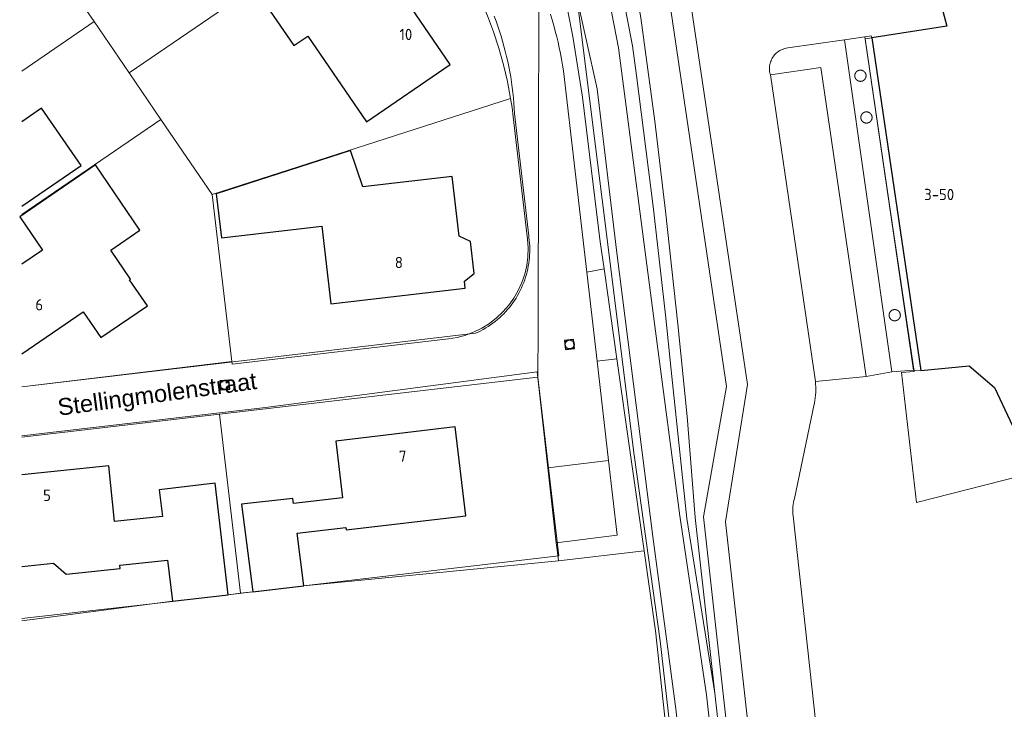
# Model space of a CAD drawing. Header units: metres. Extents: x 174282 to 175177, y 462028 to 462851.
# Tile 8 of 256: x 174285 to 174372, y 462282 to 462344. Entities that reach past the tile are written whole.
import ezdxf

# ---------------------------------------------------------------- set-up
doc = ezdxf.new("R2010")
doc.units = ezdxf.units.M
for name, color, linetype, lineweight in [('B-WE-OG-BEBOUWING-G', 8, 'Continuous', 30), ('B-WE-OG-BEBOUWING_HUISNUMMER-T20', 8, 'Continuous', 20), ('B-WE-OG-STRAATNAAM-T30', 8, 'Continuous', 20), ('B-WE-OG-TERREIN_ERF-G', 8, 'Continuous', 20), ('B-WE-OG-TERREIN_GROEN-G', 8, 'Continuous', 20), ('B-WE-OG-WEG_VERHARD_OPEN -G', 8, 'Continuous', 20), ('B-WE-RI-VWA_RIOOLPUT_INSPECTIEPUT-S', 8, 'Continuous', 20), ('B-WE-WH-WATERGANG_SLOOT_BODEM-G', 8, 'Continuous', 20), ('B-WE-WH-WATERGANG_SLOOT_INSTEEK-G', 8, 'Continuous', 20), ('B-XX-KG-GRENS_PERCEEL-G', 213, 'Continuous', 20)]:
    doc.layers.add(name, color=color, linetype=linetype, lineweight=lineweight)
doc.styles.add('NLCS-ISO-M500-T20', font='NLCS-ISO.ttf', dxfattribs={"height": 1})
doc.styles.add('NLCS-ISO-M500-T30', font='NLCS-ISO.ttf', dxfattribs={"height": 1.5})

# ---------------------------------------------------------------- blocks, each defined once
blk = doc.blocks.new('B-SRI-PUT_VWA-SO')
at = {"flags": 128}
blk.add_lwpolyline([(-2, 2), (2, 2), (2, -2), (-2, -2)], close=True, dxfattribs=at)
at = {"lineweight": -3, "flags": 128}
blk.add_lwpolyline([(2, -2), (2, 2), (-2, 2), (-2, -2)], close=True, dxfattribs=at)
at = {"lineweight": -3}
blk.add_circle((0, 0), 2, dxfattribs=at)

msp = doc.modelspace()

# ---------------------------------------------------------------- linework, layer by layer
at = {"layer": 'B-WE-OG-BEBOUWING-G'}
for points in [[(174373.908, 462360.323), (174353.398, 462390.384), (174343.301, 462383.474), (174343.6, 462383.037), (174359.846, 462359.256), (174363.921, 462353.291), (174365.58, 462354.426), (174367.757, 462349.56), (174365.813, 462349.049), (174367.344, 462343.227), (174360.674, 462342.193), (174365.051, 462312.578), (174369.326, 462313.007), (174371.595, 462311.083), (174374.36, 462305.151)], [(174317.787, 462346.622), (174316.878, 462346.787), (174314.508, 462350.254), (174306.888, 462345.046), (174309.31, 462341.493), (174310.557, 462342.345), (174315.771, 462334.717), (174323.218, 462339.807), (174318.324, 462346.988), (174317.787, 462346.622)], [(174285.13, 462327.217), (174290.39, 462330.82), (174286.89, 462335.93), (174285.13, 462334.723)], [(174315.455, 462328.934), (174314.358, 462332.175), (174302.418, 462328.31), (174302.875, 462324.387), (174311.794, 462325.43), (174312.6, 462318.517), (174324.549, 462319.914), (174324.482, 462320.553), (174325.332, 462321.215), (174325.005, 462324.073), (174324.006, 462324.546), (174323.391, 462329.862), (174315.455, 462328.934)], [(174293.04, 462323.3), (174295.63, 462325.08), (174291.67, 462330.88), (174284.94, 462326.27), (174286.97, 462323.3), (174285.13, 462322.039)], [(174285.13, 462314.087), (174290.59, 462317.82), (174292.16, 462315.53), (174296.29, 462318.35), (174294.71, 462320.65), (174294.8, 462320.71), (174293.04, 462323.3)], [(174305.65, 462292.91), (174310.2, 462293.44), (174309.6, 462298.13), (174313.94, 462298.64), (174313.96, 462298.42), (174324.59, 462299.67), (174323.65, 462307.58), (174313.05, 462306.32), (174313.63, 462301.26), (174309.27, 462300.75), (174309.22, 462301.2), (174304.67, 462300.69), (174305.65, 462292.91)], [(174298.51, 462292.06), (174303.47, 462292.63), (174302.31, 462302.56), (174297.34, 462301.98), (174297.62, 462299.6), (174293.378, 462299.16), (174292.864, 462304.11), (174285.13, 462303.307)], [(174285.13, 462295.16), (174287.946, 462295.453), (174289.078, 462294.469), (174293.869, 462294.966), (174293.837, 462295.269), (174298.08, 462295.71), (174298.51, 462292.06)]]:
    msp.add_lwpolyline(points, dxfattribs=at)
at = {"layer": 'B-WE-OG-TERREIN_ERF-G'}
for p, q in [((174310.2, 462293.44), (174332.823, 462295.657)), ((174303.47, 462292.63), (174305.65, 462292.91)), ((174285.13, 462290.325), (174298.51, 462292.06))]:
    msp.add_line(p, q, dxfattribs=at)
for points in [[(174360.674, 462342.193), (174360.627, 462342.369), (174360.064, 462342.287), (174364.392, 462312.622), (174365.051, 462312.578)], [(174331.884, 462303.924), (174330.94, 462312.46), (174306.79, 462309.3), (174287.417, 462307.048), (174285.13, 462306.78)]]:
    msp.add_lwpolyline(points, dxfattribs=at)
at = {"layer": 'B-WE-OG-TERREIN_GROEN-G'}
msp.add_line((174336.258, 462313.416), (174335.343, 462321.342), dxfattribs=at)
for points in [[(174346.716, 462283.892), (174344.987, 462299.504), (174344.256, 462308.507), (174343.452, 462316.725), (174342.353, 462326.775), (174341.388, 462334.765), (174340.155, 462343.965), (174338.841, 462351.352), (174337.34, 462358.398), (174335.008, 462366.464), (174332.405, 462375.027)], [(174332.115, 462344.28), (174332.119, 462344.268), (174332.27, 462343.776), (174332.413, 462343.282), (174332.548, 462342.785), (174332.675, 462342.287), (174332.795, 462341.787), (174332.907, 462341.285), (174333.011, 462340.781), (174333.107, 462340.276), (174333.196, 462339.769), (174333.276, 462339.261), (174335.343, 462321.342), (174336.883, 462321.632), (174336.542, 462324.024), (174334.954, 462336.922), (174334.11, 462342.306), (174333.656, 462344.552)], [(174359.705, 462339.314), (174359.714, 462339.313), (174359.722, 462339.312), (174359.731, 462339.311), (174359.74, 462339.31), (174359.748, 462339.309), (174359.757, 462339.307), (174359.765, 462339.306), (174359.774, 462339.304), (174359.782, 462339.302), (174359.791, 462339.3), (174359.799, 462339.298), (174359.808, 462339.296), (174359.816, 462339.293), (174359.824, 462339.291), (174359.833, 462339.288), (174359.841, 462339.285), (174359.849, 462339.282), (174359.857, 462339.279), (174359.865, 462339.275), (174359.873, 462339.272), (174359.881, 462339.268), (174359.889, 462339.264), (174359.897, 462339.26), (174359.905, 462339.256), (174359.912, 462339.252), (174359.92, 462339.248), (174359.927, 462339.244), (174359.935, 462339.239), (174359.942, 462339.234), (174359.95, 462339.229), (174359.957, 462339.225), (174359.964, 462339.22), (174359.971, 462339.214), (174359.978, 462339.209), (174359.985, 462339.204), (174359.991, 462339.198), (174359.998, 462339.192), (174360.005, 462339.187), (174360.011, 462339.181), (174360.017, 462339.175), (174360.024, 462339.169), (174360.03, 462339.162), (174360.036, 462339.156), (174360.042, 462339.15), (174360.047, 462339.143), (174360.053, 462339.136), (174360.059, 462339.13), (174360.064, 462339.123), (174360.069, 462339.116), (174360.074, 462339.109), (174360.08, 462339.102), (174360.084, 462339.095), (174360.089, 462339.087), (174360.094, 462339.08), (174360.099, 462339.073), (174360.103, 462339.065), (174360.107, 462339.057), (174360.111, 462339.05), (174360.115, 462339.042), (174360.119, 462339.034), (174360.123, 462339.026), (174360.127, 462339.018), (174360.13, 462339.01), (174360.134, 462339.002), (174360.137, 462338.994), (174360.14, 462338.986), (174360.143, 462338.978), (174360.146, 462338.97), (174360.148, 462338.961), (174360.151, 462338.953), (174360.153, 462338.944), (174360.155, 462338.936), (174360.157, 462338.927), (174360.159, 462338.919), (174360.161, 462338.91), (174360.162, 462338.902), (174360.164, 462338.893), (174360.165, 462338.885), (174360.167, 462338.867), (174360.168, 462338.859), (174360.169, 462338.85), (174360.169, 462338.841), (174360.17, 462338.832), (174360.17, 462338.798), (174360.169, 462338.789), (174360.169, 462338.78), (174360.168, 462338.771), (174360.167, 462338.763), (174360.166, 462338.754), (174360.165, 462338.745), (174360.164, 462338.737), (174360.162, 462338.728), (174360.161, 462338.72), (174360.159, 462338.711), (174360.157, 462338.703), (174360.155, 462338.694), (174360.153, 462338.686), (174360.151, 462338.677), (174360.148, 462338.669), (174360.146, 462338.661), (174360.143, 462338.652), (174360.14, 462338.644), (174360.137, 462338.636), (174360.134, 462338.628), (174360.13, 462338.62), (174360.127, 462338.612), (174360.123, 462338.604), (174360.119, 462338.596), (174360.115, 462338.588), (174360.111, 462338.58), (174360.107, 462338.573), (174360.103, 462338.565), (174360.099, 462338.558), (174360.094, 462338.55), (174360.089, 462338.543), (174360.084, 462338.535), (174360.08, 462338.528), (174360.074, 462338.521), (174360.069, 462338.514), (174360.064, 462338.507), (174360.059, 462338.5), (174360.053, 462338.494), (174360.047, 462338.487), (174360.042, 462338.48), (174360.036, 462338.474), (174360.03, 462338.468), (174360.024, 462338.461), (174360.017, 462338.455), (174360.011, 462338.449), (174360.005, 462338.443), (174359.998, 462338.438), (174359.991, 462338.432), (174359.985, 462338.426), (174359.978, 462338.421), (174359.964, 462338.411), (174359.957, 462338.405), (174359.95, 462338.4), (174359.942, 462338.396), (174359.935, 462338.391), (174359.927, 462338.386), (174359.92, 462338.382), (174359.912, 462338.378), (174359.905, 462338.374), (174359.897, 462338.37), (174359.889, 462338.366), (174359.881, 462338.362), (174359.873, 462338.358), (174359.865, 462338.355), (174359.857, 462338.351), (174359.849, 462338.348), (174359.841, 462338.345), (174359.833, 462338.342), (174359.824, 462338.339), (174359.816, 462338.337), (174359.808, 462338.334), (174359.799, 462338.332), (174359.791, 462338.33), (174359.782, 462338.328), (174359.774, 462338.326), (174359.765, 462338.324), (174359.757, 462338.323), (174359.748, 462338.321), (174359.74, 462338.32), (174359.731, 462338.319), (174359.722, 462338.318), (174359.714, 462338.317), (174359.705, 462338.316), (174359.696, 462338.316), (174359.687, 462338.315), (174359.679, 462338.315), (174359.67, 462338.315), (174359.661, 462338.315), (174359.653, 462338.315), (174359.644, 462338.316), (174359.635, 462338.316), (174359.626, 462338.317), (174359.618, 462338.318), (174359.609, 462338.319), (174359.6, 462338.32), (174359.592, 462338.321), (174359.583, 462338.323), (174359.575, 462338.324), (174359.566, 462338.326), (174359.558, 462338.328), (174359.549, 462338.33), (174359.541, 462338.332), (174359.532, 462338.334), (174359.524, 462338.337), (174359.516, 462338.339), (174359.507, 462338.342), (174359.499, 462338.345), (174359.491, 462338.348), (174359.483, 462338.351), (174359.475, 462338.355), (174359.467, 462338.358), (174359.459, 462338.362), (174359.451, 462338.366), (174359.443, 462338.37), (174359.435, 462338.374), (174359.428, 462338.378), (174359.42, 462338.382), (174359.413, 462338.386), (174359.405, 462338.391), (174359.398, 462338.396), (174359.39, 462338.4), (174359.383, 462338.405), (174359.376, 462338.411), (174359.369, 462338.416), (174359.362, 462338.421), (174359.355, 462338.426), (174359.349, 462338.432), (174359.342, 462338.438), (174359.335, 462338.443), (174359.329, 462338.449), (174359.323, 462338.455), (174359.316, 462338.461), (174359.31, 462338.468), (174359.304, 462338.474), (174359.298, 462338.48), (174359.293, 462338.487), (174359.287, 462338.494), (174359.281, 462338.5), (174359.276, 462338.507), (174359.271, 462338.514), (174359.266, 462338.521), (174359.26, 462338.528), (174359.255, 462338.535), (174359.251, 462338.543), (174359.246, 462338.55), (174359.241, 462338.558), (174359.237, 462338.565), (174359.233, 462338.573), (174359.229, 462338.58), (174359.225, 462338.588), (174359.221, 462338.596), (174359.217, 462338.604), (174359.213, 462338.612), (174359.21, 462338.62), (174359.206, 462338.628), (174359.203, 462338.636), (174359.2, 462338.644), (174359.197, 462338.652), (174359.194, 462338.661), (174359.192, 462338.669), (174359.189, 462338.677), (174359.187, 462338.686), (174359.185, 462338.694), (174359.183, 462338.703), (174359.181, 462338.711), (174359.179, 462338.72), (174359.178, 462338.728), (174359.176, 462338.737), (174359.175, 462338.745), (174359.173, 462338.763), (174359.172, 462338.771), (174359.171, 462338.78), (174359.171, 462338.789), (174359.17, 462338.798), (174359.17, 462338.832), (174359.171, 462338.841), (174359.171, 462338.85), (174359.172, 462338.859), (174359.173, 462338.867), (174359.174, 462338.876), (174359.175, 462338.885), (174359.176, 462338.893), (174359.178, 462338.902), (174359.179, 462338.91), (174359.181, 462338.919), (174359.183, 462338.927), (174359.185, 462338.936), (174359.187, 462338.944), (174359.189, 462338.953), (174359.192, 462338.961), (174359.194, 462338.97), (174359.197, 462338.978), (174359.2, 462338.986), (174359.203, 462338.994), (174359.206, 462339.002), (174359.21, 462339.01), (174359.213, 462339.018), (174359.217, 462339.026), (174359.221, 462339.034), (174359.225, 462339.042), (174359.229, 462339.05), (174359.233, 462339.057), (174359.237, 462339.065), (174359.241, 462339.073), (174359.246, 462339.08), (174359.251, 462339.087), (174359.255, 462339.095), (174359.26, 462339.102), (174359.266, 462339.109), (174359.271, 462339.116), (174359.276, 462339.123), (174359.281, 462339.13), (174359.287, 462339.136), (174359.293, 462339.143), (174359.298, 462339.15), (174359.304, 462339.156), (174359.31, 462339.162), (174359.316, 462339.169), (174359.323, 462339.175), (174359.329, 462339.181), (174359.335, 462339.187), (174359.342, 462339.192), (174359.349, 462339.198), (174359.355, 462339.204), (174359.362, 462339.209), (174359.369, 462339.214), (174359.376, 462339.22), (174359.383, 462339.225), (174359.39, 462339.229), (174359.398, 462339.234), (174359.405, 462339.239), (174359.413, 462339.244), (174359.42, 462339.248), (174359.428, 462339.252), (174359.435, 462339.256), (174359.443, 462339.26), (174359.451, 462339.264), (174359.459, 462339.268), (174359.467, 462339.272), (174359.475, 462339.275), (174359.483, 462339.279), (174359.491, 462339.282), (174359.499, 462339.285), (174359.507, 462339.288), (174359.516, 462339.291), (174359.524, 462339.293), (174359.532, 462339.296), (174359.541, 462339.298), (174359.549, 462339.3), (174359.558, 462339.302), (174359.566, 462339.304), (174359.575, 462339.306), (174359.583, 462339.307), (174359.592, 462339.309), (174359.6, 462339.31), (174359.609, 462339.311), (174359.618, 462339.312), (174359.626, 462339.313), (174359.635, 462339.314), (174359.644, 462339.314), (174359.653, 462339.315), (174359.661, 462339.315), (174359.67, 462339.315), (174359.679, 462339.315), (174359.687, 462339.315), (174359.696, 462339.314), (174359.705, 462339.314)], [(174360.241, 462335.599), (174360.25, 462335.598), (174360.258, 462335.597), (174360.267, 462335.596), (174360.276, 462335.595), (174360.284, 462335.594), (174360.293, 462335.592), (174360.301, 462335.591), (174360.31, 462335.589), (174360.319, 462335.587), (174360.327, 462335.585), (174360.335, 462335.583), (174360.344, 462335.581), (174360.352, 462335.578), (174360.361, 462335.576), (174360.369, 462335.573), (174360.377, 462335.57), (174360.385, 462335.567), (174360.393, 462335.564), (174360.401, 462335.56), (174360.409, 462335.557), (174360.417, 462335.553), (174360.425, 462335.549), (174360.433, 462335.545), (174360.441, 462335.541), (174360.448, 462335.537), (174360.456, 462335.533), (174360.464, 462335.529), (174360.471, 462335.524), (174360.478, 462335.519), (174360.486, 462335.514), (174360.493, 462335.51), (174360.5, 462335.505), (174360.507, 462335.499), (174360.514, 462335.494), (174360.521, 462335.489), (174360.527, 462335.483), (174360.534, 462335.477), (174360.541, 462335.472), (174360.547, 462335.466), (174360.553, 462335.46), (174360.56, 462335.454), (174360.566, 462335.447), (174360.572, 462335.441), (174360.578, 462335.435), (174360.583, 462335.428), (174360.589, 462335.421), (174360.595, 462335.415), (174360.6, 462335.408), (174360.605, 462335.401), (174360.611, 462335.394), (174360.616, 462335.387), (174360.62, 462335.38), (174360.625, 462335.372), (174360.63, 462335.365), (174360.635, 462335.358), (174360.639, 462335.35), (174360.643, 462335.342), (174360.648, 462335.335), (174360.652, 462335.327), (174360.655, 462335.319), (174360.659, 462335.311), (174360.663, 462335.303), (174360.666, 462335.295), (174360.67, 462335.287), (174360.673, 462335.279), (174360.676, 462335.271), (174360.679, 462335.263), (174360.681, 462335.255), (174360.684, 462335.246), (174360.687, 462335.238), (174360.689, 462335.229), (174360.691, 462335.221), (174360.693, 462335.212), (174360.695, 462335.204), (174360.697, 462335.195), (174360.698, 462335.187), (174360.7, 462335.178), (174360.701, 462335.17), (174360.702, 462335.161), (174360.703, 462335.152), (174360.704, 462335.144), (174360.705, 462335.135), (174360.705, 462335.126), (174360.706, 462335.117), (174360.706, 462335.083), (174360.705, 462335.074), (174360.705, 462335.065), (174360.704, 462335.056), (174360.703, 462335.048), (174360.701, 462335.03), (174360.7, 462335.022), (174360.698, 462335.013), (174360.697, 462335.005), (174360.695, 462334.996), (174360.693, 462334.988), (174360.691, 462334.979), (174360.689, 462334.971), (174360.687, 462334.962), (174360.684, 462334.954), (174360.681, 462334.946), (174360.679, 462334.937), (174360.676, 462334.929), (174360.673, 462334.921), (174360.67, 462334.913), (174360.666, 462334.905), (174360.663, 462334.897), (174360.659, 462334.889), (174360.655, 462334.881), (174360.652, 462334.873), (174360.648, 462334.865), (174360.643, 462334.858), (174360.639, 462334.85), (174360.635, 462334.843), (174360.63, 462334.835), (174360.625, 462334.828), (174360.62, 462334.82), (174360.616, 462334.813), (174360.611, 462334.806), (174360.605, 462334.799), (174360.6, 462334.792), (174360.595, 462334.785), (174360.589, 462334.779), (174360.583, 462334.772), (174360.578, 462334.765), (174360.572, 462334.759), (174360.566, 462334.753), (174360.56, 462334.746), (174360.553, 462334.74), (174360.547, 462334.734), (174360.541, 462334.728), (174360.534, 462334.723), (174360.527, 462334.717), (174360.521, 462334.711), (174360.514, 462334.706), (174360.507, 462334.701), (174360.5, 462334.696), (174360.493, 462334.69), (174360.486, 462334.685), (174360.478, 462334.681), (174360.471, 462334.676), (174360.464, 462334.671), (174360.456, 462334.667), (174360.448, 462334.663), (174360.441, 462334.659), (174360.433, 462334.655), (174360.425, 462334.651), (174360.417, 462334.647), (174360.409, 462334.643), (174360.401, 462334.64), (174360.393, 462334.636), (174360.385, 462334.633), (174360.377, 462334.63), (174360.369, 462334.627), (174360.361, 462334.624), (174360.352, 462334.622), (174360.344, 462334.619), (174360.335, 462334.617), (174360.327, 462334.615), (174360.319, 462334.613), (174360.31, 462334.611), (174360.301, 462334.609), (174360.293, 462334.608), (174360.284, 462334.606), (174360.276, 462334.605), (174360.267, 462334.604), (174360.258, 462334.603), (174360.25, 462334.602), (174360.241, 462334.601), (174360.232, 462334.601), (174360.223, 462334.6), (174360.215, 462334.6), (174360.206, 462334.6), (174360.197, 462334.6), (174360.189, 462334.6), (174360.18, 462334.601), (174360.171, 462334.601), (174360.162, 462334.602), (174360.154, 462334.603), (174360.136, 462334.605), (174360.128, 462334.606), (174360.119, 462334.608), (174360.111, 462334.609), (174360.102, 462334.611), (174360.093, 462334.613), (174360.085, 462334.615), (174360.077, 462334.617), (174360.068, 462334.619), (174360.06, 462334.622), (174360.052, 462334.624), (174360.043, 462334.627), (174360.035, 462334.63), (174360.027, 462334.633), (174360.019, 462334.636), (174360.011, 462334.64), (174360.003, 462334.643), (174359.995, 462334.647), (174359.987, 462334.651), (174359.979, 462334.655), (174359.971, 462334.659), (174359.964, 462334.663), (174359.948, 462334.671), (174359.941, 462334.676), (174359.934, 462334.681), (174359.926, 462334.685), (174359.919, 462334.69), (174359.912, 462334.696), (174359.905, 462334.701), (174359.898, 462334.706), (174359.891, 462334.711), (174359.885, 462334.717), (174359.878, 462334.723), (174359.871, 462334.728), (174359.865, 462334.734), (174359.859, 462334.74), (174359.852, 462334.746), (174359.846, 462334.753), (174359.84, 462334.759), (174359.834, 462334.765), (174359.829, 462334.772), (174359.823, 462334.779), (174359.817, 462334.785), (174359.812, 462334.792), (174359.807, 462334.799), (174359.802, 462334.806), (174359.796, 462334.813), (174359.791, 462334.82), (174359.787, 462334.828), (174359.782, 462334.835), (174359.777, 462334.843), (174359.773, 462334.85), (174359.769, 462334.858), (174359.764, 462334.865), (174359.76, 462334.873), (174359.757, 462334.881), (174359.753, 462334.889), (174359.749, 462334.897), (174359.746, 462334.905), (174359.742, 462334.913), (174359.739, 462334.921), (174359.736, 462334.929), (174359.733, 462334.937), (174359.731, 462334.946), (174359.728, 462334.954), (174359.725, 462334.962), (174359.723, 462334.971), (174359.721, 462334.979), (174359.719, 462334.988), (174359.717, 462334.996), (174359.715, 462335.005), (174359.714, 462335.013), (174359.712, 462335.022), (174359.711, 462335.03), (174359.71, 462335.039), (174359.709, 462335.048), (174359.708, 462335.056), (174359.707, 462335.065), (174359.707, 462335.074), (174359.706, 462335.083), (174359.706, 462335.117), (174359.707, 462335.126), (174359.707, 462335.135), (174359.708, 462335.144), (174359.709, 462335.152), (174359.71, 462335.161), (174359.711, 462335.17), (174359.712, 462335.178), (174359.714, 462335.187), (174359.715, 462335.195), (174359.717, 462335.204), (174359.719, 462335.212), (174359.721, 462335.221), (174359.723, 462335.229), (174359.725, 462335.238), (174359.728, 462335.246), (174359.731, 462335.255), (174359.733, 462335.263), (174359.736, 462335.271), (174359.739, 462335.279), (174359.742, 462335.287), (174359.746, 462335.295), (174359.749, 462335.303), (174359.753, 462335.311), (174359.757, 462335.319), (174359.76, 462335.327), (174359.764, 462335.335), (174359.769, 462335.342), (174359.773, 462335.35), (174359.777, 462335.358), (174359.782, 462335.365), (174359.787, 462335.372), (174359.791, 462335.38), (174359.796, 462335.387), (174359.802, 462335.394), (174359.807, 462335.401), (174359.812, 462335.408), (174359.817, 462335.415), (174359.823, 462335.421), (174359.829, 462335.428), (174359.834, 462335.435), (174359.84, 462335.441), (174359.846, 462335.447), (174359.852, 462335.454), (174359.859, 462335.46), (174359.865, 462335.466), (174359.871, 462335.472), (174359.878, 462335.477), (174359.885, 462335.483), (174359.891, 462335.489), (174359.898, 462335.494), (174359.905, 462335.499), (174359.912, 462335.505), (174359.919, 462335.51), (174359.926, 462335.514), (174359.934, 462335.519), (174359.941, 462335.524), (174359.948, 462335.529), (174359.956, 462335.533), (174359.964, 462335.537), (174359.971, 462335.541), (174359.979, 462335.545), (174359.987, 462335.549), (174359.995, 462335.553), (174360.003, 462335.557), (174360.011, 462335.56), (174360.019, 462335.564), (174360.027, 462335.567), (174360.043, 462335.573), (174360.052, 462335.576), (174360.06, 462335.578), (174360.068, 462335.581), (174360.077, 462335.583), (174360.085, 462335.585), (174360.093, 462335.587), (174360.102, 462335.589), (174360.111, 462335.591), (174360.119, 462335.592), (174360.128, 462335.594), (174360.136, 462335.595), (174360.145, 462335.596), (174360.154, 462335.597), (174360.162, 462335.598), (174360.171, 462335.599), (174360.18, 462335.599), (174360.189, 462335.6), (174360.197, 462335.6), (174360.206, 462335.6), (174360.215, 462335.6), (174360.223, 462335.6), (174360.232, 462335.599), (174360.241, 462335.599)], [(174362.753, 462318.012), (174362.762, 462318.011), (174362.77, 462318.01), (174362.779, 462318.009), (174362.788, 462318.008), (174362.796, 462318.007), (174362.805, 462318.005), (174362.813, 462318.004), (174362.822, 462318.002), (174362.83, 462318), (174362.839, 462317.998), (174362.847, 462317.996), (174362.856, 462317.994), (174362.864, 462317.991), (174362.872, 462317.988), (174362.881, 462317.986), (174362.889, 462317.983), (174362.897, 462317.98), (174362.905, 462317.977), (174362.913, 462317.973), (174362.921, 462317.97), (174362.929, 462317.966), (174362.937, 462317.962), (174362.945, 462317.959), (174362.953, 462317.955), (174362.96, 462317.95), (174362.968, 462317.946), (174362.975, 462317.942), (174362.983, 462317.937), (174362.99, 462317.932), (174362.998, 462317.927), (174363.005, 462317.923), (174363.012, 462317.918), (174363.019, 462317.912), (174363.026, 462317.907), (174363.033, 462317.902), (174363.039, 462317.896), (174363.046, 462317.89), (174363.053, 462317.885), (174363.059, 462317.879), (174363.065, 462317.873), (174363.072, 462317.867), (174363.078, 462317.86), (174363.084, 462317.854), (174363.09, 462317.848), (174363.095, 462317.841), (174363.101, 462317.834), (174363.107, 462317.828), (174363.112, 462317.821), (174363.117, 462317.814), (174363.122, 462317.807), (174363.128, 462317.8), (174363.133, 462317.793), (174363.137, 462317.785), (174363.142, 462317.778), (174363.147, 462317.771), (174363.155, 462317.755), (174363.159, 462317.748), (174363.163, 462317.74), (174363.167, 462317.732), (174363.171, 462317.724), (174363.175, 462317.716), (174363.178, 462317.708), (174363.182, 462317.7), (174363.185, 462317.692), (174363.188, 462317.684), (174363.191, 462317.676), (174363.194, 462317.668), (174363.196, 462317.659), (174363.199, 462317.651), (174363.201, 462317.642), (174363.203, 462317.634), (174363.205, 462317.626), (174363.207, 462317.617), (174363.209, 462317.608), (174363.21, 462317.6), (174363.212, 462317.591), (174363.213, 462317.583), (174363.214, 462317.574), (174363.215, 462317.565), (174363.216, 462317.557), (174363.217, 462317.548), (174363.217, 462317.539), (174363.218, 462317.53), (174363.218, 462317.522), (174363.218, 462317.513), (174363.218, 462317.504), (174363.218, 462317.496), (174363.217, 462317.487), (174363.217, 462317.478), (174363.216, 462317.469), (174363.215, 462317.461), (174363.214, 462317.452), (174363.213, 462317.443), (174363.212, 462317.435), (174363.21, 462317.426), (174363.209, 462317.418), (174363.207, 462317.409), (174363.205, 462317.4), (174363.203, 462317.392), (174363.201, 462317.384), (174363.199, 462317.375), (174363.196, 462317.367), (174363.194, 462317.359), (174363.191, 462317.35), (174363.188, 462317.342), (174363.185, 462317.334), (174363.182, 462317.326), (174363.178, 462317.318), (174363.175, 462317.31), (174363.171, 462317.302), (174363.167, 462317.294), (174363.163, 462317.286), (174363.159, 462317.278), (174363.155, 462317.271), (174363.151, 462317.263), (174363.147, 462317.256), (174363.142, 462317.248), (174363.137, 462317.241), (174363.133, 462317.233), (174363.128, 462317.226), (174363.122, 462317.219), (174363.117, 462317.212), (174363.112, 462317.205), (174363.107, 462317.198), (174363.101, 462317.192), (174363.095, 462317.185), (174363.09, 462317.178), (174363.084, 462317.172), (174363.078, 462317.166), (174363.072, 462317.159), (174363.065, 462317.153), (174363.059, 462317.147), (174363.053, 462317.141), (174363.046, 462317.136), (174363.039, 462317.13), (174363.033, 462317.124), (174363.026, 462317.119), (174363.019, 462317.114), (174363.012, 462317.109), (174363.005, 462317.103), (174362.998, 462317.098), (174362.99, 462317.094), (174362.983, 462317.089), (174362.975, 462317.084), (174362.968, 462317.08), (174362.96, 462317.076), (174362.953, 462317.071), (174362.945, 462317.067), (174362.937, 462317.064), (174362.929, 462317.06), (174362.921, 462317.056), (174362.913, 462317.053), (174362.905, 462317.049), (174362.897, 462317.046), (174362.889, 462317.043), (174362.881, 462317.04), (174362.872, 462317.038), (174362.864, 462317.035), (174362.856, 462317.032), (174362.847, 462317.03), (174362.839, 462317.028), (174362.83, 462317.026), (174362.822, 462317.024), (174362.813, 462317.022), (174362.805, 462317.021), (174362.796, 462317.019), (174362.788, 462317.018), (174362.779, 462317.017), (174362.77, 462317.016), (174362.762, 462317.015), (174362.753, 462317.014), (174362.744, 462317.014), (174362.735, 462317.013), (174362.727, 462317.013), (174362.718, 462317.013), (174362.709, 462317.013), (174362.701, 462317.013), (174362.692, 462317.014), (174362.683, 462317.014), (174362.674, 462317.015), (174362.666, 462317.016), (174362.657, 462317.017), (174362.648, 462317.018), (174362.64, 462317.019), (174362.631, 462317.021), (174362.623, 462317.022), (174362.614, 462317.024), (174362.606, 462317.026), (174362.597, 462317.028), (174362.589, 462317.03), (174362.58, 462317.032), (174362.572, 462317.035), (174362.563, 462317.038), (174362.555, 462317.04), (174362.547, 462317.043), (174362.539, 462317.046), (174362.531, 462317.049), (174362.523, 462317.053), (174362.515, 462317.056), (174362.507, 462317.06), (174362.499, 462317.064), (174362.491, 462317.067), (174362.483, 462317.071), (174362.476, 462317.076), (174362.468, 462317.08), (174362.46, 462317.084), (174362.453, 462317.089), (174362.446, 462317.094), (174362.438, 462317.098), (174362.431, 462317.103), (174362.424, 462317.109), (174362.417, 462317.114), (174362.41, 462317.119), (174362.403, 462317.124), (174362.397, 462317.13), (174362.39, 462317.136), (174362.383, 462317.141), (174362.377, 462317.147), (174362.371, 462317.153), (174362.364, 462317.159), (174362.358, 462317.166), (174362.352, 462317.172), (174362.346, 462317.178), (174362.341, 462317.185), (174362.335, 462317.192), (174362.329, 462317.198), (174362.324, 462317.205), (174362.319, 462317.212), (174362.313, 462317.219), (174362.308, 462317.226), (174362.304, 462317.233), (174362.299, 462317.241), (174362.294, 462317.248), (174362.289, 462317.256), (174362.285, 462317.263), (174362.281, 462317.271), (174362.277, 462317.278), (174362.273, 462317.286), (174362.269, 462317.294), (174362.265, 462317.302), (174362.261, 462317.31), (174362.258, 462317.318), (174362.254, 462317.326), (174362.251, 462317.334), (174362.248, 462317.342), (174362.245, 462317.35), (174362.242, 462317.359), (174362.24, 462317.367), (174362.237, 462317.375), (174362.235, 462317.384), (174362.233, 462317.392), (174362.231, 462317.4), (174362.229, 462317.409), (174362.227, 462317.418), (174362.226, 462317.426), (174362.224, 462317.435), (174362.223, 462317.443), (174362.221, 462317.461), (174362.22, 462317.469), (174362.219, 462317.478), (174362.219, 462317.487), (174362.218, 462317.496), (174362.218, 462317.53), (174362.219, 462317.539), (174362.219, 462317.548), (174362.22, 462317.557), (174362.221, 462317.565), (174362.223, 462317.583), (174362.224, 462317.591), (174362.226, 462317.6), (174362.227, 462317.608), (174362.231, 462317.626), (174362.233, 462317.634), (174362.235, 462317.642), (174362.237, 462317.651), (174362.24, 462317.659), (174362.242, 462317.668), (174362.248, 462317.684), (174362.251, 462317.692), (174362.254, 462317.7), (174362.258, 462317.708), (174362.261, 462317.716), (174362.265, 462317.724), (174362.269, 462317.732), (174362.277, 462317.748), (174362.281, 462317.755), (174362.285, 462317.763), (174362.289, 462317.771), (174362.294, 462317.778), (174362.299, 462317.785), (174362.304, 462317.793), (174362.308, 462317.8), (174362.313, 462317.807), (174362.319, 462317.814), (174362.324, 462317.821), (174362.329, 462317.828), (174362.335, 462317.834), (174362.341, 462317.841), (174362.346, 462317.848), (174362.352, 462317.854), (174362.358, 462317.86), (174362.364, 462317.867), (174362.371, 462317.873), (174362.377, 462317.879), (174362.383, 462317.885), (174362.39, 462317.89), (174362.397, 462317.896), (174362.403, 462317.902), (174362.41, 462317.907), (174362.417, 462317.912), (174362.424, 462317.918), (174362.431, 462317.923), (174362.438, 462317.927), (174362.446, 462317.932), (174362.453, 462317.937), (174362.46, 462317.942), (174362.468, 462317.946), (174362.476, 462317.95), (174362.483, 462317.955), (174362.491, 462317.959), (174362.499, 462317.962), (174362.515, 462317.97), (174362.523, 462317.973), (174362.531, 462317.977), (174362.539, 462317.98), (174362.547, 462317.983), (174362.555, 462317.986), (174362.563, 462317.988), (174362.572, 462317.991), (174362.58, 462317.994), (174362.589, 462317.996), (174362.597, 462317.998), (174362.606, 462318), (174362.614, 462318.002), (174362.623, 462318.004), (174362.631, 462318.005), (174362.64, 462318.007), (174362.648, 462318.008), (174362.666, 462318.01), (174362.674, 462318.011), (174362.683, 462318.012), (174362.692, 462318.012), (174362.701, 462318.013), (174362.709, 462318.013), (174362.718, 462318.013), (174362.727, 462318.013), (174362.735, 462318.013), (174362.744, 462318.012), (174362.753, 462318.012)], [(174332.64, 462297.265), (174332.71, 462296.65), (174332.823, 462295.657), (174340.454, 462296.552), (174338.021, 462313.642), (174336.258, 462313.416), (174337.277, 462304.579)], [(174337.277, 462304.579), (174331.884, 462303.924), (174332.64, 462297.265)], [(174337.277, 462304.579), (174338.041, 462297.954), (174332.64, 462297.265)]]:
    msp.add_lwpolyline(points, dxfattribs=at)
at = {"layer": 'B-WE-OG-WEG_VERHARD_OPEN -G'}
for p, q in [((174360.064, 462342.287), (174358.241, 462342.021)), ((174358.241, 462342.021), (174362.453, 462312.471)), ((174355.674, 462311.612), (174351.665, 462338.903)), ((174355.674, 462311.612), (174360.181, 462312.045)), ((174362.453, 462312.471), (174360.181, 462312.045)), ((174362.453, 462312.471), (174364.392, 462312.622))]:
    msp.add_line(p, q, dxfattribs=at)
for points in [[(174354.183, 462181.844), (174358.659, 462182.93), (174357.418, 462194.094), (174345.733, 462299.586), (174347.754, 462311.169), (174341.734, 462352.115)], [(174343.519, 462352.377), (174349.626, 462311.346), (174347.675, 462299.123), (174351.694, 462262.871)], [(174285.13, 462311.129), (174325.463, 462315.902), (174325.694, 462316.009), (174325.922, 462316.124), (174326.146, 462316.246), (174326.366, 462316.374), (174326.582, 462316.51), (174326.793, 462316.652), (174327.001, 462316.801), (174327.203, 462316.956), (174327.4, 462317.118), (174327.592, 462317.285), (174327.779, 462317.459), (174327.96, 462317.638), (174328.136, 462317.823), (174328.305, 462318.013), (174328.469, 462318.209), (174328.626, 462318.41), (174328.777, 462318.615), (174328.922, 462318.825), (174329.059, 462319.04), (174329.19, 462319.258), (174329.314, 462319.481), (174329.431, 462319.707), (174329.541, 462319.938), (174329.644, 462320.171), (174329.739, 462320.407), (174329.827, 462320.647), (174329.907, 462320.889), (174329.98, 462321.133), (174330.045, 462321.38), (174330.102, 462321.628), (174330.151, 462321.878), (174330.192, 462322.13), (174330.226, 462322.383), (174330.251, 462322.636), (174330.269, 462322.891), (174330.278, 462323.146), (174330.28, 462323.4), (174330.273, 462323.655), (174330.259, 462323.91), (174330.237, 462324.164), (174330.206, 462324.417), (174330.185, 462324.564), (174328.917, 462335.454), (174328.893, 462335.92), (174328.861, 462336.386), (174328.821, 462336.852), (174328.773, 462337.316), (174328.717, 462337.78), (174328.653, 462338.242), (174328.582, 462338.704), (174328.502, 462339.164), (174328.415, 462339.623), (174328.319, 462340.08), (174328.216, 462340.536), (174328.105, 462340.989), (174327.986, 462341.441), (174327.86, 462341.89), (174327.726, 462342.338), (174327.584, 462342.783), (174327.435, 462343.225), (174327.278, 462343.665), (174327.113, 462344.102)], [(174351.665, 462338.903), (174351.649, 462338.957), (174351.621, 462339.076), (174351.601, 462339.196), (174351.589, 462339.318), (174351.585, 462339.44), (174351.589, 462339.561), (174351.6, 462339.683), (174351.62, 462339.803), (174351.648, 462339.922), (174351.683, 462340.038), (174351.726, 462340.153), (174351.776, 462340.264), (174351.833, 462340.371), (174351.898, 462340.475), (174351.969, 462340.574), (174352.046, 462340.668), (174352.129, 462340.757), (174352.218, 462340.841), (174352.313, 462340.918), (174352.412, 462340.989), (174352.515, 462341.053), (174352.623, 462341.111), (174352.734, 462341.161), (174352.848, 462341.204), (174352.965, 462341.239), (174353.084, 462341.266), (174353.204, 462341.286), (174358.241, 462342.021)], [(174360.181, 462312.045), (174356.139, 462339.556), (174351.665, 462338.903)], [(174356.618, 462272.771), (174353.686, 462299.672), (174353.673, 462299.799), (174353.661, 462299.976), (174353.658, 462300.153), (174353.662, 462300.331), (174353.674, 462300.508), (174353.695, 462300.685), (174353.723, 462300.86), (174353.759, 462301.034), (174353.803, 462301.206), (174355.57, 462309.61), (174355.587, 462309.7), (174355.626, 462309.937), (174355.656, 462310.174), (174355.679, 462310.413), (174355.694, 462310.653), (174355.701, 462310.893), (174355.7, 462311.133), (174355.691, 462311.373), (174355.674, 462311.612)]]:
    msp.add_lwpolyline(points, dxfattribs=at)
at = {"layer": 'B-WE-WH-WATERGANG_SLOOT_BODEM-G'}
for points in [[(174312.84, 462397.613), (174310.815, 462395.973), (174309.362, 462394.19), (174308.872, 462392.92), (174308.853, 462391.712), (174309.12, 462390.238), (174309.859, 462388.458), (174314.41, 462381.541), (174319.7, 462373.99), (174323.124, 462367.749), (174324.273, 462365.887), (174328.188, 462360.362), (174331.736, 462353.649), (174333.336, 462350.845), (174336.284, 462337.662), (174338.016, 462323.065), (174341.212, 462297.822), (174343.261, 462282.508), (174347.384, 462245.944)], [(174356.382, 462189.82), (174345.98, 462283.733), (174343.615, 462299.654), (174341.467, 462316.1), (174338.177, 462341.291), (174337.381, 462345.432)]]:
    msp.add_lwpolyline(points, dxfattribs=at)
at = {"layer": 'B-WE-WH-WATERGANG_SLOOT_INSTEEK-G'}
msp.add_line((174338.021, 462313.642), (174336.883, 462321.632), dxfattribs=at)
for points in [[(174338.597, 462345.657), (174339.404, 462341.462), (174339.752, 462338.827), (174341.254, 462327.171), (174342.353, 462317.537), (174342.862, 462312.625), (174344.242, 462299.421), (174346.716, 462283.892), (174357.21, 462189.161)], [(174354.944, 462183.898), (174353.87, 462183.79), (174353.283, 462184.358), (174352.974, 462186.569), (174351.239, 462203.766), (174349.166, 462219.1), (174348.973, 462220.616), (174348.691, 462222.826), (174347.246, 462236.728), (174345.265, 462253.986), (174341.466, 462289.446), (174340.454, 462296.552)]]:
    msp.add_lwpolyline(points, dxfattribs=at)
at = {"layer": 'B-XX-KG-GRENS_PERCEEL-G', "flags": 128}
for points in [[(174340.173, 462380.737), (174348.235, 462368.969), (174356.257, 462357.22), (174359.656, 462359.561), (174363.921, 462353.291), (174365.813, 462349.049), (174367.344, 462343.227), (174360.082, 462342.101), (174362.381, 462326.487), (174364.436, 462312.513), (174363.311, 462312.403), (174364.664, 462300.846), (174375.341, 462303.578), (174374.964, 462304.993), (174390.369, 462308.934), (174389.377, 462312.81), (174393.886, 462313.769), (174394.289, 462311.038), (174405.67, 462313.135), (174405.598, 462313.526), (174411.462, 462314.609), (174408.298, 462331.77), (174405.106, 462349.073)], [(174331.008, 462312.002), (174331.018, 462316.34), (174331.122, 462361.858)], [(174331.122, 462361.858), (174333.866, 462350.582), (174339.565, 462305.065), (174341.87, 462288.55), (174352.267, 462196.998), (174354.088, 462180.965)], [(174294.671, 462339.06), (174319.44, 462355.99)], [(174328.576, 462336.798), (174328.295, 462338.3), (174327.949, 462339.788), (174327.539, 462341.26), (174327.065, 462342.712), (174326.528, 462344.142), (174325.929, 462345.548), (174325.27, 462346.926), (174324.551, 462348.274), (174323.774, 462349.59), (174322.94, 462350.87), (174319.44, 462355.99)], [(174285.675, 462352.224), (174289.831, 462346.142), (174291.546, 462343.632)], [(174285.13, 462339.218), (174291.546, 462343.632)], [(174291.546, 462343.632), (174294.671, 462339.06)], [(174294.671, 462339.06), (174297.494, 462334.93)], [(174302.054, 462328.258), (174328.576, 462336.798)], [(174303.787, 462313.394), (174303.813, 462313.16), (174323.059, 462315.41), (174323.834, 462315.539), (174324.592, 462315.744), (174325.327, 462316.021), (174326.03, 462316.37), (174326.697, 462316.786), (174327.319, 462317.265), (174327.891, 462317.803), (174328.408, 462318.394), (174328.864, 462319.033), (174329.256, 462319.714), (174329.578, 462320.43), (174329.829, 462321.174), (174330.006, 462321.94), (174330.107, 462322.718), (174330.131, 462323.503), (174330.078, 462324.287), (174328.804, 462335.173), (174328.7, 462335.987), (174328.576, 462336.798)], [(174285.13, 462326.467), (174297.494, 462334.93)], [(174297.494, 462334.93), (174302.054, 462328.258)], [(174302.054, 462328.258), (174303.787, 462313.394)], [(174285.13, 462311.148), (174303.787, 462313.394)], [(174331.008, 462312.002), (174302.7, 462308.702)], [(174304.557, 462292.771), (174305.645, 462292.909), (174332.861, 462296.11), (174331.008, 462312.002)], [(174302.7, 462308.702), (174285.13, 462306.653)], [(174304.557, 462292.771), (174302.7, 462308.702)], [(174285.13, 462290.526), (174298.508, 462292.058), (174303.469, 462292.634), (174304.557, 462292.771)]]:
    msp.add_lwpolyline(points, dxfattribs=at)

# ---------------------------------------------------------------- block references
at = {"layer": 'B-WE-RI-VWA_RIOOLPUT_INSPECTIEPUT-S', "xscale": 0.1999999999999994, "yscale": 0.1999999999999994, "zscale": 0.1999999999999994, "rotation": 5.739328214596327}
for p in [(174333.814, 462314.906), (174303.17, 462311.301)]:
    msp.add_blockref('B-SRI-PUT_VWA-SO', p, dxfattribs=at)

# ---------------------------------------------------------------- texts
at = {"layer": 'B-WE-OG-BEBOUWING_HUISNUMMER-T20', "style": 'NLCS-ISO-M500-T20'}
for s, p in [('10', (174318.705, 462341.99)), ('3-50', (174365.336, 462327.751)), ('8', (174318.284, 462321.699)), ('6', (174286.334, 462317.939)), ('7', (174318.645, 462304.467)), ('5', (174287.022, 462300.99))]:
    msp.add_text(s, height=1, dxfattribs=at).set_placement(p)
at = {"layer": 'B-WE-OG-STRAATNAAM-T30', "insert": (174288.487, 462308.119), "char_height": 1.5, "width": 28.5, "attachment_point": 7, "rotation": 7.7, "style": 'NLCS-ISO-M500-T30'}
msp.add_mtext('{\\fArial|b0|i0;Stellingmolenstraat}', dxfattribs=at)

doc.saveas('drawing.dxf')
